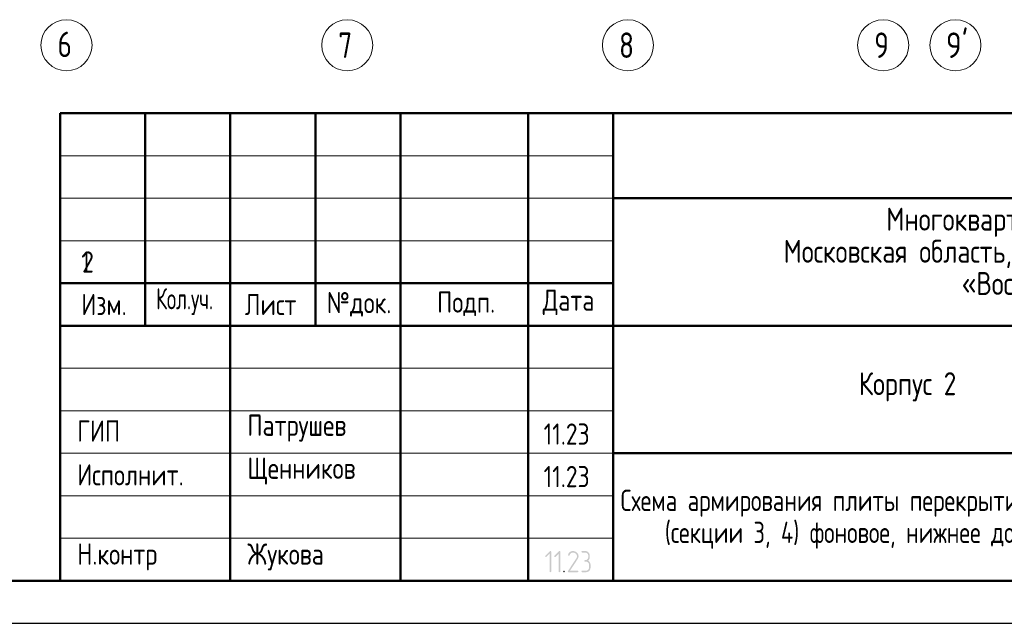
# Model space of a CAD drawing. Header units: millimetres. Extents: x 0 to 43617, y 0 to 59400.
# Tile 7 of 29: x 22524 to 34098, y 0 to 7100. Entities that reach past the tile are written whole.
import ezdxf

# ---------------------------------------------------------------- set-up
doc = ezdxf.new("R2010")
doc.units = ezdxf.units.MM
doc.linetypes.add('______5', pattern=[1100, 800, -100, 100, -100])
doc.layers.add('Standard', color=7, linetype='Continuous', lineweight=25)
doc.layers.add('Оси', color=40, linetype='______5', lineweight=18)
doc.styles.add('GOST 2.304-81', font='txt')
doc.styles.add('ISOCPEUR', font='txt')

msp = doc.modelspace()

# ---------------------------------------------------------------- hatches: boundary and pattern name
at = {"layer": 'Standard', "linetype": 'Continuous', "lineweight": 25, "transparency": 33554687}
for points in [[(28772, 610), (28772, 609), (28772, 608), (28772, 607), (28771, 606), (28771, 605), (28771, 605), (28770, 604), (28769, 603), (28768, 602), (28767, 602), (28765, 601), (28763, 601), (28763, 601), (28762, 601), (28761, 602), (28761, 602), (28760, 602), (28759, 602), (28758, 603), (28757, 603), (28756, 604), (28756, 605), (28755, 605), (28755, 606), (28755, 607), (28754, 608), (28754, 609), (28754, 610), (28754, 820), (28716, 782), (28715, 780), (28713, 780), (28712, 779), (28710, 779), (28708, 779), (28707, 780), (28705, 780), (28704, 782), (28702, 783), (28702, 785), (28701, 786), (28701, 788), (28701, 788), (28701, 789), (28701, 790), (28702, 790), (28702, 791), (28702, 792), (28703, 793), (28704, 794), (28757, 848), (28758, 849), (28760, 849), (28761, 850), (28763, 850), (28765, 850), (28766, 849), (28768, 849), (28769, 848), (28770, 847), (28770, 846), (28771, 846), (28771, 845), (28772, 844), (28772, 843), (28772, 842), (28772, 841)], [(28878, 610), (28878, 609), (28878, 608), (28878, 607), (28878, 606), (28878, 605), (28877, 605), (28877, 604), (28876, 603), (28875, 602), (28873, 602), (28872, 601), (28870, 601), (28869, 601), (28869, 601), (28868, 602), (28867, 602), (28866, 602), (28865, 602), (28865, 603), (28863, 603), (28863, 604), (28862, 605), (28862, 605), (28861, 606), (28861, 607), (28861, 608), (28861, 609), (28861, 610), (28861, 820), (28823, 782), (28821, 780), (28820, 780), (28818, 779), (28817, 779), (28815, 779), (28813, 780), (28812, 780), (28810, 782), (28809, 783), (28808, 785), (28808, 786), (28808, 788), (28808, 788), (28808, 789), (28808, 790), (28808, 790), (28809, 791), (28809, 792), (28810, 793), (28810, 794), (28863, 848), (28865, 849), (28866, 849), (28868, 850), (28869, 850), (28871, 850), (28873, 849), (28874, 849), (28876, 848), (28876, 847), (28877, 846), (28877, 846), (28878, 845), (28878, 844), (28878, 843), (28878, 842), (28878, 841)], [(29082, 601), (28976, 601), (28975, 601), (28973, 602), (28971, 603), (28970, 604), (28969, 606), (28968, 607), (28967, 609), (28967, 611), (28967, 612), (28968, 613), (28968, 614), (28969, 615), (29066, 763), (29070, 770), (29073, 776), (29074, 779), (29074, 782), (29075, 786), (29075, 789), (29075, 791), (29075, 793), (29074, 795), (29074, 798), (29073, 800), (29073, 802), (29072, 804), (29071, 806), (29070, 807), (29069, 809), (29068, 811), (29067, 813), (29065, 814), (29064, 816), (29062, 818), (29060, 819), (29059, 821), (29057, 822), (29055, 823), (29053, 824), (29051, 826), (29049, 827), (29047, 828), (29045, 828), (29043, 829), (29041, 830), (29039, 831), (29036, 831), (29034, 831), (29032, 832), (29030, 832), (29028, 832), (29024, 832), (29021, 831), (29018, 831), (29016, 830), (29013, 829), (29010, 828), (29007, 827), (29005, 825), (29002, 823), (29000, 821), (28997, 819), (28995, 816), (28993, 813), (28991, 809), (28989, 806), (28988, 802), (28987, 800), (28986, 799), (28985, 798), (28984, 798), (28984, 797), (28982, 797), (28981, 796), (28980, 796), (28978, 796), (28976, 797), (28974, 797), (28973, 798), (28972, 799), (28972, 800), (28971, 800), (28971, 801), (28971, 802), (28970, 803), (28970, 804), (28970, 805), (28971, 808), (28972, 811), (28973, 813), (28974, 816), (28975, 818), (28976, 820), (28978, 823), (28979, 825), (28980, 827), (28982, 829), (28983, 831), (28985, 832), (28987, 834), (28988, 836), (28990, 837), (28992, 839), (28994, 840), (28998, 843), (29001, 845), (29005, 846), (29009, 848), (29013, 849), (29018, 849), (29022, 850), (29027, 850), (29030, 850), (29033, 850), (29036, 849), (29039, 849), (29042, 848), (29045, 848), (29048, 847), (29051, 846), (29054, 845), (29056, 843), (29059, 842), (29062, 840), (29064, 839), (29067, 837), (29070, 835), (29072, 833), (29075, 830), (29077, 828), (29079, 826), (29081, 823), (29083, 820), (29085, 818), (29087, 815), (29088, 813), (29089, 810), (29090, 807), (29091, 804), (29092, 801), (29092, 798), (29093, 795), (29093, 792), (29093, 789), (29093, 784), (29092, 780), (29092, 776), (29090, 772), (29090, 770), (29089, 767), (29088, 765), (29087, 763), (29086, 760), (29084, 758), (29083, 755), (29081, 753), (28993, 619), (29082, 619), (29084, 619), (29086, 618), (29087, 618), (29088, 616), (29090, 615), (29091, 613), (29091, 612), (29091, 610), (29091, 609), (29091, 607), (29090, 606), (29089, 604), (29088, 603), (29088, 603), (29087, 602), (29086, 602), (29085, 602), (29084, 601), (29083, 601)], [(29205, 737), (29208, 736), (29211, 734), (29214, 732), (29216, 730), (29219, 727), (29221, 724), (29223, 722), (29225, 718), (29227, 715), (29229, 712), (29230, 708), (29232, 705), (29233, 701), (29233, 697), (29234, 694), (29234, 690), (29234, 655), (29234, 652), (29233, 649), (29233, 646), (29233, 644), (29232, 641), (29231, 639), (29231, 636), (29230, 634), (29229, 632), (29228, 629), (29226, 627), (29225, 625), (29223, 623), (29222, 621), (29220, 619), (29218, 617), (29216, 615), (29214, 613), (29212, 611), (29210, 610), (29208, 609), (29205, 607), (29203, 606), (29201, 605), (29198, 604), (29196, 603), (29194, 603), (29191, 602), (29188, 602), (29186, 602), (29183, 601), (29180, 601), (29136, 601), (29134, 601), (29132, 602), (29131, 603), (29129, 604), (29128, 605), (29128, 607), (29127, 608), (29127, 610), (29127, 611), (29128, 613), (29128, 614), (29129, 616), (29130, 616), (29130, 617), (29131, 618), (29132, 618), (29133, 619), (29134, 619), (29135, 619), (29136, 619), (29180, 619), (29184, 619), (29188, 620), (29191, 620), (29194, 622), (29197, 623), (29200, 625), (29203, 627), (29206, 629), (29208, 632), (29210, 635), (29212, 638), (29213, 641), (29215, 644), (29215, 647), (29216, 651), (29216, 655), (29216, 690), (29216, 694), (29215, 697), (29215, 701), (29213, 704), (29212, 707), (29210, 710), (29208, 713), (29206, 715), (29203, 718), (29200, 720), (29197, 722), (29194, 723), (29191, 724), (29188, 725), (29184, 726), (29180, 726), (29171, 726), (29169, 726), (29168, 726), (29166, 727), (29165, 728), (29164, 730), (29163, 731), (29163, 733), (29163, 735), (29163, 736), (29163, 737), (29164, 738), (29165, 740), (29165, 741), (29166, 742), (29167, 742), (29167, 743), (29168, 743), (29169, 743), (29170, 743), (29171, 743), (29175, 743), (29179, 744), (29182, 745), (29185, 746), (29188, 747), (29191, 749), (29194, 751), (29197, 754), (29199, 756), (29201, 759), (29203, 762), (29204, 765), (29206, 768), (29206, 772), (29207, 775), (29207, 779), (29207, 797), (29207, 800), (29206, 804), (29206, 807), (29204, 810), (29203, 814), (29201, 816), (29199, 819), (29197, 822), (29194, 824), (29191, 826), (29188, 828), (29185, 830), (29182, 831), (29179, 832), (29175, 832), (29171, 832), (29136, 832), (29134, 832), (29132, 833), (29131, 834), (29129, 835), (29128, 836), (29128, 838), (29127, 839), (29127, 841), (29127, 842), (29128, 844), (29128, 845), (29129, 847), (29130, 847), (29130, 848), (29131, 849), (29132, 849), (29133, 850), (29134, 850), (29135, 850), (29136, 850), (29171, 850), (29174, 850), (29177, 850), (29180, 849), (29182, 849), (29185, 849), (29187, 848), (29190, 847), (29192, 846), (29194, 845), (29197, 844), (29199, 843), (29201, 841), (29203, 840), (29205, 838), (29207, 836), (29209, 835), (29211, 833), (29213, 831), (29214, 829), (29216, 826), (29217, 824), (29219, 822), (29220, 820), (29221, 817), (29222, 815), (29222, 813), (29223, 810), (29224, 807), (29224, 805), (29224, 802), (29225, 800), (29225, 797), (29225, 779), (29225, 773), (29225, 772), (29225, 771), (29225, 770), (29224, 770), (29224, 768), (29224, 767), (29223, 767), (29223, 766), (29223, 764), (29222, 761), (29221, 759), (29220, 756), (29218, 753), (29217, 751), (29215, 749), (29214, 746), (29212, 744), (29210, 742), (29208, 740)], [(28923, 619), (28924, 619), (28926, 618), (28927, 618), (28929, 616), (28930, 615), (28931, 613), (28932, 612), (28932, 610), (28932, 609), (28931, 607), (28930, 606), (28929, 604), (28929, 603), (28928, 603), (28927, 602), (28927, 602), (28926, 602), (28925, 601), (28924, 601), (28923, 601), (28921, 601), (28919, 602), (28917, 603), (28916, 604), (28915, 605), (28914, 607), (28914, 608), (28914, 610), (28914, 611), (28914, 613), (28915, 614), (28916, 616), (28917, 616), (28917, 617), (28918, 618), (28919, 618), (28920, 619), (28921, 619), (28922, 619)]]:
    msp.add_hatch(color=7, dxfattribs=at).paths.add_polyline_path(points, flags=16)

# ---------------------------------------------------------------- linework, layer by layer
at = {"layer": 'Standard', "color": 7, "linetype": 'Continuous', "lineweight": 50, "transparency": 33554687}
for p, q in [((23000, 500), (23000, 6000)), ((23000, 6000), (41500, 6000)), ((24000, 3500), (24000, 6000)), ((25000, 500), (25000, 6000)), ((26000, 3500), (26000, 6000)), ((27000, 500), (27000, 6000)), ((28500, 500), (28500, 6000)), ((29500, 500), (29500, 6000)), ((29500, 5000), (41500, 5000)), ((23000, 4000), (29500, 4000)), ((23000, 4000), (29500, 4000)), ((23000, 3500), (29500, 3500)), ((23000, 3500), (29500, 3500)), ((29500, 3500), (41500, 3500)), ((29500, 2000), (41500, 2000))]:
    msp.add_line(p, q, dxfattribs=at)
at = {"layer": 'Standard', "color": 7, "linetype": 'Continuous', "lineweight": 13, "transparency": 33554687}
for p, q in [((23000, 5500), (29500, 5500)), ((23000, 5000), (29500, 5000)), ((23000, 4500), (29500, 4500)), ((23000, 3000), (29500, 3000)), ((23000, 2500), (29500, 2500)), ((23000, 2500), (29500, 2500)), ((23000, 2000), (29500, 2000)), ((23000, 2000), (29500, 2000)), ((23000, 1500), (29500, 1500)), ((23000, 1000), (29500, 1000))]:
    msp.add_line(p, q, dxfattribs=at)
at = {"layer": 'Standard', "color": 7, "linetype": 'Continuous', "lineweight": 25, "transparency": 33554687}
msp.add_line((23000, 500), (41500, 500), dxfattribs=at)
msp.add_line((23000, 500), (41500, 500), dxfattribs=at)
msp.add_line((23000, 500), (41500, 500), dxfattribs=at)
at = {"layer": 'Standard', "color": 7, "linetype": 'Continuous', "lineweight": 13, "transparency": 33554687}
msp.add_lwpolyline([(0, 0), (42000, 0), (42000, 59400), (0, 59400), (0, 0)], close=True, dxfattribs=at)
msp.add_lwpolyline([(42000, 59400), (0, 59400), (0, 0), (42000, 0), (42000, 59400)], dxfattribs=at)
msp.add_lwpolyline([(42000, 59400), (0, 59400), (0, 0), (42000, 0), (42000, 59400)], dxfattribs=at)
at = {"layer": 'Standard', "color": 7, "linetype": 'Continuous', "lineweight": 25, "transparency": 33554687}
for points in [[(42000, 59400), (0, 59400), (0, 0), (42000, 0), (42000, 59400)], [(41500, 6000), (23000, 6000), (23000, 500), (41500, 500), (41500, 6000)]]:
    msp.add_lwpolyline(points, dxfattribs=at)
at = {"layer": 'Standard', "color": 7, "linetype": 'Continuous', "lineweight": 50, "transparency": 33554687}
msp.add_lwpolyline([(2000, 58900), (41500, 58900), (41500, 500), (2000, 500), (2000, 58900)], close=True, dxfattribs=at)
at = {"layer": 'Оси', "color": 7, "linetype": 'Continuous', "lineweight": 13, "transparency": 33554687}
for centre in [(23074, 6800), (26374, 6800), (29674, 6800), (32674, 6800), (33524, 6800)]:
    msp.add_circle(centre, 300, dxfattribs=at)

# ---------------------------------------------------------------- texts
at = {"layer": 'Standard', "color": 7, "linetype": 'Continuous', "lineweight": 25, "transparency": 33554687, "style": 'GOST 2.304-81'}
for s, insert, char_height, width, attachment_point in [('Многоквартирный\\~жилой\\~дом\\~по\\~адресу:\\~', (32710, 4545), 270, 5717.08, 7), ('Московская\\~область,\\~городской\\~округ\\~Звенигород,\\~район\\~', (31504, 4167), 270, 8136.21, 7), ('1', (23248, 4125), 250, 231.56, 7), ('\\A1;{\\fGOST 2.304-81|i0|b0;\\H250.000000;\\W1.000000;\\C7;2}\\P', (23327, 4375), 250, 283.33, 2), ('«Восточный»,\\~микрорайон\\~2', (33597, 3789), 270, 3952.83, 7), ('Изм.', (23248, 3625), 250, 631.15, 7), ('Лист', (25171, 3625), 250, 782.23, 7), ('Подп.', (27431, 3614), 250, 764.53, 7), ('Дата', (28673, 3625), 250, 782.23, 7), ('\\W0.83;Кол.уч.', (24127, 3625), 250, 799.96, 7), ('№док.', (26135, 3607), 250, 853.39, 7), ('Корпус\\~2', (32388, 2610), 270, 1362.88, 7), ('ГИП', (23200, 2137), 250, 586.81, 7), ('Патрушев', (25200, 2137), 250, 1386.36, 7), ('11.23', (28683, 2101), 250, 693.37, 7), ('Исполнит.', (23200, 1622), 250, 1386.36, 7), ('Щенников', (25200, 1631), 250, 1333.08, 7), ('11.23', (28683, 1601), 250, 693.37, 7), ('Н.контр', (23200, 622), 250, 1102.09, 7), ('Жукова', (25200, 622), 250, 1031.11, 7)]:
    msp.add_mtext(s, dxfattribs=dict(at, insert=insert, char_height=char_height, width=width, attachment_point=attachment_point))
at = {"layer": 'Standard', "color": 7, "linetype": 'Continuous', "lineweight": 13, "transparency": 33554687, "insert": (3000, 2467), "char_height": 250, "width": 20566.88, "attachment_point": 1, "line_spacing_factor": 0.903614}
msp.add_mtext('\\A1;{\\fGOST 2.304-81|i0|b0;\\H250.000000;\\W1.000000;\\C7;1. Общие указания см. листы КЖ5.2-1. Ведомость расхода стали см. лист КЖ5.2-37.}\\P{\\fGOST 2.304-81|i0|b0;\\H250.000000;\\W1.000000;\\C7;2. Спецификацию элементов, ведомость деталей см. листы КЖ5.2-36...37.}\\P{\\fGOST 2.304-81|i0|b0;\\H250.000000;\\W1.000000;\\C7;3. Сечения по плите перекрытия см. лист КЖ5.2-45. Детали плана см. лист КЖ5.2-46...47.}\\P{\\fGOST 2.304-81|i0|b0;\\H250.000000;\\W1.000000;\\C7;4. В местах попадания отверстий в зону дополнительного армирования, стержни арматуры раздвинуть либо отогнцть по месту.}\\P', dxfattribs=at)
at = {"layer": 'Standard', "color": 7, "linetype": 'Continuous', "lineweight": 25, "transparency": 33554687, "insert": (33000, 1571), "char_height": 250, "width": 8254.17, "attachment_point": 2, "line_spacing_factor": 0.903614}
msp.add_mtext('\\A1;{\\fGOST 2.304-81|i0|b0;\\H250.000000;\\W0.952381;\\C7;Схема армирования плиты перекрытия типового этажа}\\P{\\fGOST 2.304-81|i0|b0;\\H250.000000;\\W0.952381;\\C7;(секции 3, 4) фоновое, нижнее дополнительное}\\P', dxfattribs=at)
at = {"layer": 'Оси', "color": 7, "linetype": 'Continuous', "lineweight": 25, "transparency": 33554687, "char_height": 300, "attachment_point": 7, "style": 'ISOCPEUR'}
for s, insert, width in [('\\W0.78;6', (22969, 6660), 326.41), ('\\W0.78;7', (26269, 6650), 326.41), ('\\W0.78;8', (29569, 6650), 326.41), ('\\W0.78;9', (32569, 6650), 326.41), ("\\W0.84;9'", (33412, 6650), 440.65)]:
    msp.add_mtext(s, dxfattribs=dict(at, insert=insert, width=width))

doc.saveas('drawing.dxf')
